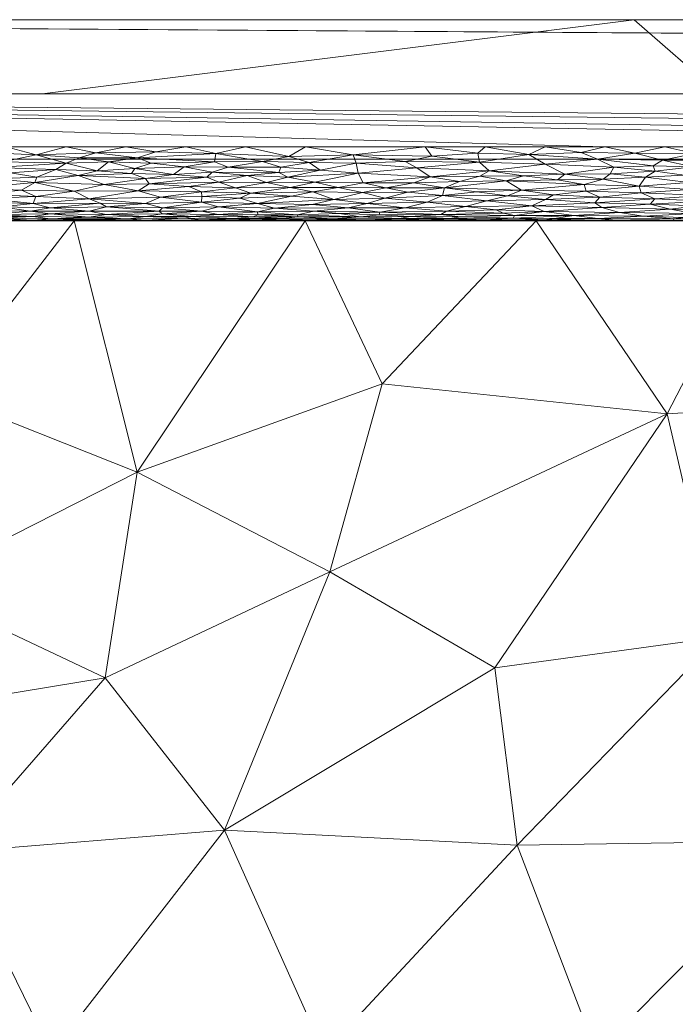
# Model space of a CAD drawing. Header units: millimetres. Extents: x -300 to 300, y 0 to 450.
# Tile 147 of 256: x 36 to 54, y 423 to 450. Entities that reach past the tile are written whole.
import ezdxf

# ---------------------------------------------------------------- set-up
doc = ezdxf.new("R2010")
doc.units = ezdxf.units.MM
doc.layers.add('A-GENM', color=13, linetype='Continuous')

# ---------------------------------------------------------------- blocks, each defined once
blk = doc.blocks.new('MODEL_CCAS0420-1080410R0 - MODEL_CCAS0420-1080410R0-453240-Preview')
at = {"layer": 'A-GENM', "lineweight": 9}
mesh = blk.add_polyface(dxfattribs=at)
corners = [(-296.159, -20, -110), (-295.657, -15.55, -110), (-294.177, -11.323, -110), (-291.793, -7.531, -110), (-288.625, -4.364, -110), (-284.831, -1.981, -110), (-280.602, -0.502, -110), (-276.147, 0, -110), (276.147, 0, -110), (280.596, -0.501, -110), (284.825, -1.978, -110), (288.619, -4.359, -110), (291.788, -7.525, -110), (294.174, -11.316, -110), (295.656, -15.545, -110), (296.159, -20, -110), (296.159, -426.171, -110), (295.658, -430.617, -110), (294.182, -434.842, -110), (291.802, -438.632, -110), (288.638, -441.797, -110), (284.848, -444.179, -110), (280.622, -445.657, -110), (276.171, -446.159, -110), (-276.171, -446.159, -110), (-280.617, -445.658, -110), (-284.842, -444.182, -110), (-288.632, -441.802, -110), (-291.797, -438.638, -110), (-294.179, -434.848, -110), (-295.657, -430.622, -110), (-296.159, -426.171, -110)]
mesh.append_faces([[corners[k] for k in face] for face in [(15, 12, 13, 14)]], dxfattribs={"vtx0": -1})
mesh.append_faces([[corners[k] for k in face] for face in [(16, 8, 15)]], dxfattribs={"vtx0": -1, "vtx1": -1})
mesh.append_faces([[corners[k] for k in face] for face in [(24, 31, 7, 8)]], dxfattribs={"vtx0": -1, "vtx1": -1, "vtx3": -1})
mesh.append_faces([[corners[k] for k in face] for face in [(31, 24, 25, 30), (18, 21, 22, 17), (17, 22, 23, 16)]], dxfattribs={"vtx0": -1, "vtx2": -1})
mesh.append_faces([[corners[k] for k in face] for face in [(0, 3, 4, 5), (0, 5, 6, 7)]], dxfattribs={"vtx0": -1, "vtx3": -1})
mesh.append_faces([[corners[k] for k in face] for face in [(28, 29, 27)]], dxfattribs={"vtx1": -1})
mesh.append_faces([[corners[k] for k in face] for face in [(25, 26, 30), (11, 12, 15, 10), (9, 10, 15, 8), (31, 0, 7)]], dxfattribs={"vtx1": -1, "vtx2": -1})
mesh.append_faces([[corners[k] for k in face] for face in [(23, 24, 8, 16)]], dxfattribs={"vtx1": -1, "vtx2": -1, "vtx3": -1})
mesh.append_faces([[corners[k] for k in face] for face in [(26, 27, 29, 30)]], dxfattribs={"vtx1": -1, "vtx3": -1})
mesh.append_faces([[corners[k] for k in face] for face in [(19, 20, 21, 18)]], dxfattribs={"vtx2": -1})
mesh.append_faces([[corners[k] for k in face] for face in [(0, 1, 2, 3)]], dxfattribs={"vtx3": -1})
mesh = blk.add_polyface(dxfattribs=at)
corners = [(-279.918, -2), (-292.651, -7.27), (-297.929, -20), (-297.929, -224.97), (-297.929, -429.94), (-292.661, -442.661), (-279.94, -447.929), (0, -447.929), (279.94, -447.929), (292.661, -442.661), (297.929, -429.94), (297.929, -224.97), (297.929, -20), (292.651, -7.27), (279.918, -2), (0, -2), (0, -3.5), (13.257, -3.5), (26.515, -3.5), (39.772, -3.5), (53.029, -3.5), (66.287, -3.5), (79.544, -3.5), (92.801, -3.5), (106.059, -3.5), (119.316, -3.5), (132.573, -3.5), (145.831, -3.5), (159.088, -3.5), (172.345, -3.5), (185.603, -3.5), (198.86, -3.5), (212.117, -3.5), (225.375, -3.5), (238.632, -3.5), (251.889, -3.5), (265.147, -3.5), (278.404, -3.5), (291.028, -7.487), (296.497, -19.511), (296.5, -32.769), (296.5, -46.026), (296.5, -59.283), (296.5, -72.541), (296.5, -85.798), (296.5, -99.055), (296.5, -112.313), (296.5, -125.57), (296.5, -138.827), (296.5, -152.085), (296.5, -165.342), (296.5, -178.599), (296.5, -191.857), (296.5, -205.114), (296.5, -218.371), (296.5, -231.629), (296.5, -244.886), (296.5, -258.143), (296.499, -271.401), (296.499, -284.658), (296.499, -297.915), (296.499, -311.173), (296.499, -324.43), (296.499, -337.687), (296.5, -350.945), (296.5, -364.202), (296.5, -377.459), (296.5, -390.717), (296.5, -403.974), (296.5, -417.231), (296.497, -430.489), (291.028, -442.513), (278.404, -446.5), (265.147, -446.5), (251.889, -446.5), (238.632, -446.5), (225.375, -446.5), (212.117, -446.5), (198.86, -446.5), (185.603, -446.5), (172.345, -446.5), (159.088, -446.5), (145.831, -446.5), (132.573, -446.5), (119.316, -446.5), (106.059, -446.5), (92.801, -446.5), (79.544, -446.5), (66.287, -446.5), (53.029, -446.5), (39.772, -446.5), (26.515, -446.5), (13.257, -446.5), (0, -446.5), (-12.926, -446.5), (-25.852, -446.5), (-38.777, -446.5), (-51.703, -446.5), (-64.629, -446.5), (-77.555, -446.5), (-90.48, -446.5), (-103.406, -446.5), (-116.332, -446.5), (-129.258, -446.5), (-142.183, -446.5), (-155.109, -446.5), (-168.035, -446.5), (-180.961, -446.5), (-193.887, -446.5), (-206.812, -446.5), (-219.738, -446.5), (-232.664, -446.5), (-245.59, -446.5), (-258.515, -446.5), (-271.441, -446.5), (-284.356, -445.968), (-294.544, -438.124), (-296.5, -425.35), (-296.5, -412.424), (-296.5, -399.498), (-296.5, -386.572), (-296.5, -373.646), (-296.5, -360.721), (-296.5, -347.795), (-296.499, -334.869), (-296.499, -321.943), (-296.499, -309.018), (-296.499, -296.092), (-296.499, -283.166), (-296.499, -270.24), (-296.5, -257.315), (-296.5, -244.389), (-296.5, -231.463), (-296.5, -218.537), (-296.5, -205.611), (-296.5, -192.686), (-296.5, -179.76), (-296.5, -166.834), (-296.5, -153.908), (-296.5, -140.983), (-296.5, -128.057), (-296.5, -115.131), (-296.5, -102.205), (-296.5, -89.28), (-296.5, -76.354), (-296.5, -63.428), (-296.5, -50.502), (-296.5, -37.576), (-296.5, -24.651), (-294.544, -11.876), (-284.356, -4.032), (-271.441, -3.5), (-258.515, -3.5), (-245.59, -3.5), (-232.664, -3.5), (-219.738, -3.5), (-206.812, -3.5), (-193.887, -3.5), (-180.961, -3.5), (-168.035, -3.5), (-155.109, -3.5), (-142.183, -3.5), (-129.258, -3.5), (-116.332, -3.5), (-103.406, -3.5), (-90.48, -3.5), (-77.555, -3.5), (-64.629, -3.5), (-51.703, -3.5), (-38.777, -3.5), (-25.852, -3.5), (-12.926, -3.5), (-294.538, -438.129), (-294.547, -438.108)]
mesh.append_faces([[corners[k] for k in face] for face in [(116, 172, 173)]])
mesh.append_faces([[corners[k] for k in face] for face in [(118, 4, 117), (6, 115, 5), (115, 6, 114), (7, 104, 6), (1, 150, 0), (151, 0, 150)]], dxfattribs={"vtx0": -1, "vtx1": -1})
mesh.append_faces([[corners[k] for k in face] for face in [(4, 124, 125), (7, 99, 100), (2, 148, 149), (149, 1, 2), (2, 141, 142), (0, 151, 152), (0, 160, 161, 15), (15, 165, 166), (15, 170, 171), (8, 81, 82, 7), (8, 72, 73), (11, 61, 62, 10), (12, 46, 47, 11), (38, 13, 14, 37), (13, 38, 39, 12)]], dxfattribs={"vtx0": -1, "vtx2": -1})
mesh.append_faces([[corners[k] for k in face] for face in [(4, 118, 119, 120), (4, 120, 121, 122), (3, 128, 129, 130), (3, 130, 131, 132), (3, 138, 139, 140), (0, 154, 155, 156), (0, 156, 157, 158), (15, 161, 162, 163), (15, 163, 164, 165), (8, 73, 74, 75), (7, 86, 87, 88), (7, 83, 84, 85), (10, 68, 69, 70), (11, 55, 56, 57), (14, 28, 29, 30), (14, 32, 33, 34), (15, 19, 20, 21), (12, 44, 45, 46), (11, 49, 50, 51), (11, 47, 48, 49), (12, 39, 40, 41)]], dxfattribs={"vtx0": -1, "vtx3": -1})
mesh.append_faces([[corners[k] for k in face] for face in [(123, 124, 4, 122), (127, 128, 3, 126), (113, 114, 6, 112), (111, 112, 6, 110), (109, 110, 6, 108), (107, 108, 6, 106), (96, 97, 7, 95), (105, 106, 6, 104), (103, 104, 7, 102), (101, 102, 7, 100), (98, 99, 7, 97), (94, 95, 7, 93), (135, 136, 3, 134), (137, 138, 3, 136), (133, 134, 3, 132), (145, 146, 2, 144), (147, 148, 2, 146), (143, 144, 2, 142), (149, 150, 1), (153, 154, 0, 152), (159, 160, 0, 158), (169, 170, 15, 168), (167, 168, 15, 166), (78, 79, 8, 77), (80, 81, 8, 79), (76, 77, 8, 75), (91, 92, 7, 90), (89, 90, 7, 88), (85, 86, 7), (82, 83, 7), (67, 68, 10, 66), (65, 66, 10, 64), (60, 61, 11, 59), (58, 59, 11, 57), (63, 64, 10, 62), (54, 55, 11, 53), (26, 27, 15, 25), (31, 32, 14, 30), (16, 17, 15, 171), (18, 19, 15, 17), (24, 25, 15, 23), (22, 23, 15, 21), (34, 35, 14), (52, 53, 11, 51), (36, 37, 14, 35), (42, 43, 12, 41), (43, 44, 12), (92, 93, 7)]], dxfattribs={"vtx1": -1, "vtx2": -1})
mesh.append_faces([[corners[k] for k in face] for face in [(3, 4, 125, 126), (2, 3, 140, 141), (71, 72, 8, 9), (70, 71, 9, 10), (27, 28, 14, 15)]], dxfattribs={"vtx1": -1, "vtx3": -1})
mesh.append_faces([[corners[k] for k in face] for face in [(4, 173, 117), (115, 172, 5)]], dxfattribs={"vtx2": -1})
mesh = blk.add_polyface(dxfattribs=at)
corners = [(-49.336, -427.647, -44.774), (-54.783, -433.256, -31.531), (-48.728, -432.433, -33.475), (-62.309, -444.5, -4.988), (-60.826, -439.751, -16.195), (-68.54, -444.5, -4.988), (-79.704, -427.665, -44.731), (-80.894, -422.037, -58.018), (-87.518, -427.739, -44.557), (-51.478, -422.037, -58.018), (-57.173, -427.758, -44.511), (-66.186, -422.036, -58.018), (-72.672, -427.511, -45.093), (-64.339, -427.153, -45.938), (-94.007, -433.442, -31.096), (-92.629, -438.996, -17.98), (-86.104, -433.293, -31.444), (-44.124, -422.037, -58.018), (-41.439, -428.049, -43.827), (-70.062, -432.269, -33.858), (-63.555, -432.279, -33.836), (-87.233, -444.5, -4.989), (-81.002, -444.5, -4.989), (-79.936, -437.749, -20.921), (-95.602, -422.04, -58.018), (-94.872, -427.642, -44.79), (-88.248, -422.038, -58.018), (-78.299, -433.497, -30.96), (-73.54, -422.036, -58.018), (-75.142, -438.372, -19.451), (-85.302, -438.583, -18.953), (-93.464, -444.5, -4.99), (-53.38, -439.287, -17.292), (-70.561, -440.709, -13.932), (-69.769, -436.339, -24.25), (-74.771, -444.5, -4.989), (-58.832, -422.036, -58.018), (-65.459, -437.877, -20.619), (-60.255, -435.067, -27.253), (-44.282, -435.027, -27.351), (-45.688, -440.095, -15.386), (-49.847, -444.5, -4.987), (-43.616, -444.5, -4.989), (-56.078, -444.5, -4.988), (-99.695, -444.5, -4.99)]
mesh.append_faces([[corners[k] for k in face] for face in [(3, 4, 5), (24, 25, 26), (7, 6, 28), (11, 13, 36), (21, 30, 31)]], dxfattribs={"vtx0": -1, "vtx1": -1})
mesh.append_faces([[corners[k] for k in face] for face in [(0, 1, 2), (6, 7, 8), (9, 10, 0), (11, 12, 13), (14, 15, 16), (16, 6, 8), (17, 0, 18), (13, 19, 20), (19, 13, 12), (8, 25, 14), (25, 8, 26), (6, 16, 27), (8, 14, 16), (6, 12, 28), (27, 12, 6), (19, 27, 29), (16, 15, 30), (15, 31, 30), (32, 2, 1), (23, 30, 21), (29, 33, 34), (19, 29, 34), (19, 12, 27), (13, 10, 36), (20, 34, 37), (37, 38, 20), (18, 2, 39), (1, 0, 10), (39, 32, 40), (20, 10, 13), (1, 10, 38), (30, 27, 16), (32, 41, 40), (38, 37, 4), (27, 30, 23), (20, 38, 10), (32, 1, 4), (38, 4, 1), (43, 32, 4), (37, 5, 4), (19, 34, 20), (37, 34, 33), (37, 33, 5), (35, 33, 29), (0, 2, 18), (39, 2, 32), (23, 29, 27), (29, 23, 22)]], dxfattribs={"vtx0": -1, "vtx1": -1, "vtx2": -1})
mesh.append_faces([[corners[k] for k in face] for face in [(33, 35, 5), (0, 17, 9), (15, 44, 31)]], dxfattribs={"vtx0": -1, "vtx2": -1})
mesh.append_faces([[corners[k] for k in face] for face in [(21, 22, 23), (7, 26, 8), (11, 28, 12), (9, 36, 10), (22, 35, 29), (41, 42, 40), (3, 43, 4), (43, 41, 32)]], dxfattribs={"vtx1": -1, "vtx2": -1})
mesh = blk.add_polyface(dxfattribs=at)
corners = [(-25.642, -437.08, -22.511), (-33.002, -434.631, -28.291), (-33.773, -439.822, -16.036), (-38.219, -432.158, -34.126), (-34.12, -427.459, -45.22), (-41.439, -428.049, -43.827), (-29.858, -430.788, -37.362), (-29.039, -426.392, -47.742), (-44.282, -435.027, -27.351), (-39.086, -437.717, -21.003), (-37.385, -444.5, -4.99), (-36.77, -422.038, -58.018), (-44.124, -422.037, -58.018), (-29.416, -422.039, -58.018), (-18.22, -427.451, -45.242), (-22.062, -422.039, -58.018), (-25.088, -428.737, -42.205), (-25.984, -432.94, -32.284), (-18.052, -433.671, -30.56), (-43.616, -444.5, -4.989), (-45.688, -440.095, -15.386), (-31.154, -444.5, -4.992), (-24.923, -444.5, -4.994), (-21.57, -440.227, -15.084), (-19.099, -444.5, -4.995)]
mesh.append_faces([[corners[k] for k in face] for face in [(22, 0, 21), (13, 7, 15)]], dxfattribs={"vtx0": -1, "vtx1": -1})
mesh.append_faces([[corners[k] for k in face] for face in [(0, 1, 2), (3, 4, 5), (4, 6, 7), (3, 8, 9), (9, 10, 2), (4, 11, 5), (13, 4, 7), (8, 3, 5), (14, 15, 16), (17, 0, 18), (4, 3, 6), (19, 9, 20), (1, 3, 9), (1, 9, 2), (6, 1, 17), (2, 21, 0), (8, 20, 9), (22, 23, 0), (15, 7, 16), (16, 7, 6), (16, 6, 17), (3, 1, 6), (16, 17, 18), (0, 17, 1), (0, 23, 18)]], dxfattribs={"vtx0": -1, "vtx1": -1, "vtx2": -1})
mesh.append_faces([[corners[k] for k in face] for face in [(2, 10, 21), (23, 22, 24)]], dxfattribs={"vtx0": -1, "vtx2": -1})
mesh.append_faces([[corners[k] for k in face] for face in [(11, 12, 5), (13, 11, 4), (19, 10, 9)]], dxfattribs={"vtx1": -1, "vtx2": -1})
mesh = blk.add_polyface(dxfattribs=at)
corners = [(-18.693, -444.5, -4.995), (-24.923, -444.5, -4.994), (-24.186, -444.5, -2), (-18.14, -444.5, -2), (-12.462, -444.5, -4.997), (-12.093, -444.5, -2), (-162.003, -444.5, -5.056), (-163.258, -444.5, -2), (-157.211, -444.5, -2), (-155.772, -444.5, -5.054), (-31.154, -444.5, -4.992), (-37.385, -444.5, -4.99), (-36.28, -444.5, -2), (-30.233, -444.5, -2), (-96.746, -444.5, -2), (-90.699, -444.5, -2), (-93.464, -444.5, -4.99), (-99.695, -444.5, -4.99), (-84.652, -444.5, -2), (-78.606, -444.5, -2), (-81.002, -444.5, -4.989), (-87.233, -444.5, -4.989), (-6.047, -444.5, -2), (-6, -444.5, -4.998), (-118.387, -444.5, -5.013), (-124.618, -444.5, -5.021), (-120.932, -444.5, -2), (-137.079, -444.5, -5.037), (-139.072, -444.5, -2), (-133.025, -444.5, -2), (-130.849, -444.5, -5.029), (-49.847, -444.5, -4.987), (-56.078, -444.5, -4.988), (-54.419, -444.5, -2), (-48.373, -444.5, -2), (0, -444.5, -2), (0, -444.5, -3.5), (-102.792, -444.5, -2), (-105.925, -444.5, -4.998), (-108.839, -444.5, -2), (-43.616, -444.5, -4.989), (-42.326, -444.5, -2), (-126.978, -444.5, -2), (-114.885, -444.5, -2), (-112.156, -444.5, -5.006), (-145.118, -444.5, -2), (-143.31, -444.5, -5.045), (-149.541, -444.5, -5.052), (0, -444.5, -5), (-74.771, -444.5, -4.989), (-72.559, -444.5, -2), (-68.54, -444.5, -4.988), (-62.309, -444.5, -4.988), (-66.513, -444.5, -2), (-168.234, -444.5, -5.058), (-169.305, -444.5, -2), (-151.165, -444.5, -2), (-60.466, -444.5, -2), (-174.465, -444.5, -5.059)]
mesh.append_faces([[corners[k] for k in face] for face in [(53, 51, 50), (20, 19, 49), (46, 28, 27), (56, 9, 8)]], dxfattribs={"vtx0": -1, "vtx1": -1})
mesh.append_faces([[corners[k] for k in face] for face in [(23, 22, 36)]], dxfattribs={"vtx0": -1, "vtx1": -1, "vtx2": -1})
mesh.append_faces([[corners[k] for k in face] for face in [(6, 7, 8, 9), (27, 28, 29, 30), (37, 17, 38, 39), (30, 29, 42, 25), (24, 26, 43, 44), (49, 19, 50, 51), (54, 55, 7, 6), (39, 38, 44, 43)]], dxfattribs={"vtx0": -1, "vtx2": -1})
mesh.append_faces([[corners[k] for k in face] for face in [(24, 25, 26), (52, 51, 53), (53, 57, 52), (37, 14, 17), (42, 26, 25), (54, 58, 55)]], dxfattribs={"vtx1": -1, "vtx2": -1})
mesh.append_faces([[corners[k] for k in face] for face in [(0, 1, 2, 3), (4, 0, 3, 5), (10, 11, 12, 13), (14, 15, 16, 17), (18, 19, 20, 21), (5, 22, 23, 4), (1, 10, 13, 2), (31, 32, 33, 34), (11, 40, 41, 12), (45, 28, 46, 47), (15, 18, 21, 16), (47, 9, 56, 45), (40, 31, 34, 41), (32, 52, 57, 33)]], dxfattribs={"vtx1": -1, "vtx3": -1})
mesh.append_faces([[corners[k] for k in face] for face in [(22, 35, 36), (36, 48, 23)]], dxfattribs={"vtx2": -1})
mesh = blk.add_polyface(dxfattribs=at)
corners = [(-52.097, -444.722, -1.083), (-54.106, -444.694, -1.141), (-53.464, -444.816, -0.921), (-52.74, -444.623, -1.309), (-54.419, -444.5, -2), (-55.175, -444.504, -1.864), (-53.55, -444.507, -1.827), (-53.559, -444.548, -1.566), (-54.56, -444.521, -1.71), (-55.357, -444.549, -1.56), (-55.294, -444.775, -0.988), (-51.62, -444.856, -0.861), (-52.921, -444.949, -0.737), (-53.967, -445.537, -0.253), (-52.798, -445.674, -0.186), (-52.622, -445.431, -0.315), (-54.127, -446.317, -0.01), (-52.511, -446.327, -0.009), (-53.254, -446.133, -0.038), (-54.935, -446.5), (-53.319, -446.5), (-53.838, -445.734, -0.16), (-54.073, -445.952, -0.083), (-53.061, -445.84, -0.119), (-51.703, -446.5), (-54.891, -446.133, -0.038), (-54.934, -445.774, -0.143), (-51.945, -445.945, -0.084), (-53.003, -445.979, -0.075), (-53.99, -445.347, -0.37), (-52.68, -445.254, -0.438), (-54.36, -445.181, -0.498), (-53.816, -444.591, -1.403), (-54.202, -444.906, -0.792), (-51.509, -444.564, -1.498), (-52.003, -444.515, -1.754), (-52.908, -444.5, -2), (-53.05, -445.095, -0.576), (-54.42, -445.025, -0.649), (-51.434, -444.988, -0.69), (-55.742, -445.514, -0.266), (-51.842, -445.77, -0.145), (-51.498, -446.165, -0.032), (-55.111, -444.598, -1.381)]
mesh.append_faces([[corners[k] for k in face] for face in [(0, 1, 2), (1, 0, 3), (4, 5, 6), (7, 8, 9), (10, 2, 1), (11, 2, 12), (13, 14, 15), (16, 17, 18), (21, 22, 23), (25, 16, 18), (16, 20, 17), (22, 25, 18), (13, 26, 21), (27, 23, 28), (29, 30, 31), (32, 1, 3), (2, 33, 12), (32, 7, 9), (7, 3, 34), (35, 36, 6), (37, 12, 38), (12, 37, 39), (31, 37, 38), (37, 31, 30), (15, 30, 29), (13, 15, 29), (29, 40, 13), (6, 5, 8), (6, 7, 35), (7, 6, 8), (23, 41, 14), (21, 23, 14), (23, 22, 28), (13, 21, 14), (22, 21, 26), (22, 18, 28), (42, 28, 18), (1, 32, 43), (3, 7, 32), (12, 33, 38), (10, 33, 2)]], dxfattribs={"vtx0": -1, "vtx1": -1, "vtx2": -1})
mesh.append_faces([[corners[k] for k in face] for face in [(16, 19, 20), (17, 20, 24)]], dxfattribs={"vtx0": -1, "vtx2": -1})
mesh.append_faces([[corners[k] for k in face] for face in [(36, 4, 6)]], dxfattribs={"vtx1": -1, "vtx2": -1})
mesh = blk.add_polyface(dxfattribs=at)
corners = [(-52.74, -444.623, -1.309), (-50.864, -444.639, -1.266), (-51.509, -444.564, -1.498), (-51.563, -445.139, -0.534), (-53.05, -445.095, -0.576), (-52.68, -445.254, -0.438), (-50.087, -446.028, -0.062), (-51.498, -446.165, -0.032), (-49.65, -446.287, -0.013), (-50.095, -445.073, -0.598), (-49.73, -444.901, -0.798), (-51.434, -444.988, -0.69), (-50.065, -444.753, -1.027), (-52.097, -444.722, -1.083), (-50.062, -444.529, -1.661), (-52.003, -444.515, -1.754), (-50.623, -445.76, -0.149), (-51.945, -445.945, -0.084), (-50.425, -445.607, -0.218), (-51.652, -445.619, -0.212), (-53.003, -445.979, -0.075), (-51.138, -445.482, -0.284), (-51.193, -445.302, -0.401), (-52.622, -445.431, -0.315), (-51.842, -445.77, -0.145), (-51.065, -446.34, -0.007), (-52.511, -446.327, -0.009), (-51.703, -446.5), (-53.254, -446.133, -0.038), (-53.061, -445.84, -0.119), (-50.087, -446.5), (-53.464, -444.816, -0.921), (-51.62, -444.856, -0.861), (-53.559, -444.548, -1.566), (-52.921, -444.949, -0.737), (-51.396, -444.5, -2), (-50.64, -444.506, -1.839), (-49.884, -444.5, -2), (-49.451, -445.325, -0.385), (-52.798, -445.674, -0.186), (-50.311, -445.202, -0.48), (-52.908, -444.5, -2), (-50.345, -444.559, -1.516)]
mesh.append_faces([[corners[k] for k in face] for face in [(35, 36, 37), (41, 15, 35)]], dxfattribs={"vtx0": -1, "vtx1": -1})
mesh.append_faces([[corners[k] for k in face] for face in [(0, 1, 2), (3, 4, 5), (6, 7, 8), (9, 10, 11), (12, 1, 13), (2, 14, 15), (11, 4, 3), (6, 16, 17), (6, 17, 7), (16, 18, 19), (7, 17, 20), (21, 22, 23), (5, 22, 3), (19, 24, 16), (25, 7, 26), (25, 26, 27), (28, 26, 7), (17, 24, 29), (8, 7, 25), (31, 32, 13), (12, 13, 32), (13, 1, 0), (10, 12, 32), (33, 2, 15), (11, 32, 34), (35, 15, 36), (14, 36, 15), (5, 23, 22), (21, 38, 22), (19, 23, 39), (9, 11, 3), (10, 32, 11), (3, 22, 40), (3, 40, 9), (38, 40, 22), (19, 18, 21), (23, 19, 21), (19, 39, 24), (17, 16, 24), (14, 2, 42), (1, 42, 2)]], dxfattribs={"vtx0": -1, "vtx1": -1, "vtx2": -1})
mesh.append_faces([[corners[k] for k in face] for face in [(25, 27, 30)]], dxfattribs={"vtx0": -1, "vtx2": -1})
mesh = blk.add_polyface(dxfattribs=at)
corners = [(-50.087, -446.028, -0.062), (-48.579, -445.851, -0.115), (-50.623, -445.76, -0.149), (-50.311, -445.202, -0.48), (-49.071, -445.175, -0.503), (-50.095, -445.073, -0.598), (-48.318, -446.081, -0.049), (-50.425, -445.607, -0.218), (-49.506, -445.711, -0.169), (-48.373, -444.5, -2), (-49.129, -444.506, -1.84), (-47.624, -444.506, -1.838), (-48.764, -444.796, -0.953), (-49.73, -444.901, -0.798), (-47.944, -444.889, -0.815), (-51.138, -445.482, -0.284), (-49.039, -445.576, -0.233), (-49.451, -445.325, -0.385), (-47.802, -444.608, -1.351), (-49.225, -444.571, -1.472), (-49.262, -444.639, -1.268), (-48.52, -445.042, -0.631), (-48.277, -446.328, -0.009), (-49.65, -446.287, -0.013), (-48.328, -445.7, -0.174), (-47.372, -445.392, -0.34), (-48.244, -445.28, -0.418), (-47.317, -445.185, -0.494), (-51.065, -446.34, -0.007), (-50.087, -446.5), (-48.472, -446.5), (-50.065, -444.753, -1.027), (-48.953, -444.709, -1.109), (-50.345, -444.559, -1.516), (-50.864, -444.639, -1.266), (-50.062, -444.529, -1.661), (-50.64, -444.506, -1.839), (-49.884, -444.5, -2), (-48.462, -444.528, -1.666), (-47.515, -444.558, -1.521), (-47.428, -444.758, -1.017), (-47.274, -444.672, -1.188), (-47.776, -445.564, -0.239)]
mesh.append_faces([[corners[k] for k in face] for face in [(0, 1, 2), (3, 4, 5), (6, 1, 0), (7, 2, 8), (9, 10, 11), (12, 13, 14), (15, 16, 17), (18, 19, 20), (5, 4, 21), (22, 6, 23), (8, 1, 24), (17, 16, 25), (26, 27, 4), (23, 28, 29), (22, 23, 30), (23, 6, 0), (20, 31, 32), (19, 33, 34), (35, 10, 36), (13, 21, 14), (27, 21, 4), (10, 37, 36), (35, 38, 10), (19, 38, 35), (33, 19, 35), (20, 19, 34), (38, 11, 10), (34, 31, 20), (31, 12, 32), (17, 4, 3), (13, 5, 21), (19, 39, 38), (4, 17, 26), (17, 25, 26), (13, 12, 31), (40, 32, 12), (41, 20, 32), (24, 42, 16), (8, 24, 16), (7, 16, 15), (1, 8, 2), (16, 7, 8)]], dxfattribs={"vtx0": -1, "vtx1": -1, "vtx2": -1})
mesh.append_faces([[corners[k] for k in face] for face in [(10, 9, 37)]], dxfattribs={"vtx0": -1, "vtx2": -1})
mesh.append_faces([[corners[k] for k in face] for face in [(29, 30, 23)]], dxfattribs={"vtx1": -1, "vtx2": -1})
mesh = blk.add_polyface(dxfattribs=at)
corners = [(-49.225, -444.571, -1.472), (-47.802, -444.608, -1.351), (-47.515, -444.558, -1.521), (-47.428, -444.758, -1.017), (-48.764, -444.796, -0.953), (-47.944, -444.889, -0.815), (-44.912, -446.284, -0.013), (-47.031, -446.244, -0.019), (-46.856, -446.5), (-46.314, -444.853, -0.866), (-45.633, -444.728, -1.072), (-45.286, -444.967, -0.715), (-46.902, -445.004, -0.672), (-46.861, -444.527, -1.673), (-46.109, -444.506, -1.839), (-47.624, -444.506, -1.838), (-45.615, -444.658, -1.222), (-47.274, -444.672, -1.188), (-48.462, -444.528, -1.666), (-45.768, -445.111, -0.561), (-47.317, -445.185, -0.494), (-46.385, -445.271, -0.425), (-46.624, -445.927, -0.09), (-45.045, -445.787, -0.139), (-46.991, -445.688, -0.18), (-48.579, -445.851, -0.115), (-48.318, -446.081, -0.049), (-47.776, -445.564, -0.239), (-48.328, -445.7, -0.174), (-46.544, -445.528, -0.258), (-46.313, -446.097, -0.045), (-48.52, -445.042, -0.631), (-47.372, -445.392, -0.34), (-45.787, -445.393, -0.339), (-46.861, -444.5, -2), (-48.373, -444.5, -2), (-46.449, -444.615, -1.33), (-45.349, -444.5, -2), (-46.162, -444.563, -1.5), (-49.262, -444.639, -1.268), (-48.244, -445.28, -0.418), (-48.953, -444.709, -1.109), (-45.176, -445.526, -0.259), (-49.039, -445.576, -0.233), (-48.277, -446.328, -0.009), (-48.472, -446.5)]
mesh.append_faces([[corners[k] for k in face] for face in [(8, 44, 45)]], dxfattribs={"vtx0": -1, "vtx1": -1})
mesh.append_faces([[corners[k] for k in face] for face in [(0, 1, 2), (3, 4, 5), (6, 7, 8), (9, 10, 3), (5, 9, 3), (11, 9, 12), (13, 14, 15), (16, 17, 10), (18, 13, 15), (19, 20, 21), (22, 23, 24), (25, 22, 24), (22, 25, 26), (24, 27, 28), (29, 27, 24), (26, 7, 30), (12, 5, 31), (5, 12, 9), (20, 12, 31), (32, 33, 21), (20, 19, 12), (34, 15, 14), (2, 1, 36), (2, 38, 13), (38, 2, 36), (13, 18, 2), (17, 36, 1), (39, 17, 1), (10, 17, 3), (32, 20, 40), (17, 16, 36), (3, 17, 41), (42, 29, 24), (33, 32, 29), (27, 32, 43), (32, 21, 20), (32, 27, 29), (24, 28, 25), (26, 30, 22), (44, 8, 7), (26, 44, 7)]], dxfattribs={"vtx0": -1, "vtx1": -1, "vtx2": -1})
mesh.append_faces([[corners[k] for k in face] for face in [(15, 34, 35), (14, 37, 34)]], dxfattribs={"vtx0": -1, "vtx2": -1})
mesh = blk.add_polyface(dxfattribs=at)
corners = [(-44.987, -446.058, -0.054), (-46.624, -445.927, -0.09), (-46.313, -446.097, -0.045), (-45.045, -445.787, -0.139), (-44.594, -444.506, -1.839), (-45.285, -444.529, -1.66), (-43.716, -444.525, -1.683), (-45.787, -445.393, -0.339), (-46.544, -445.528, -0.258), (-45.176, -445.526, -0.259), (-43.876, -445.541, -0.251), (-43.144, -445.675, -0.185), (-44.391, -445.072, -0.599), (-43.802, -444.942, -0.745), (-45.286, -444.967, -0.715), (-45.162, -445.266, -0.429), (-44.509, -445.394, -0.339), (-43.823, -445.278, -0.42), (-45.768, -445.111, -0.561), (-44.37, -444.555, -1.532), (-46.162, -444.563, -1.5), (-45.105, -444.605, -1.359), (-46.109, -444.506, -1.839), (-46.861, -444.527, -1.673), (-46.991, -445.688, -0.18), (-44.912, -446.284, -0.013), (-46.856, -446.5), (-45.24, -446.5), (-43.624, -446.5), (-44.779, -444.847, -0.874), (-46.314, -444.853, -0.866), (-45.633, -444.728, -1.072), (-46.449, -444.615, -1.33), (-46.902, -445.004, -0.672), (-45.615, -444.658, -1.222), (-44.538, -444.692, -1.144), (-43.845, -444.76, -1.014), (-43.838, -444.5, -2), (-45.349, -444.5, -2), (-43.421, -444.603, -1.365), (-43.411, -444.663, -1.21), (-44.02, -445.869, -0.109), (-43.724, -446.075, -0.05), (-46.385, -445.271, -0.425), (-47.031, -446.244, -0.019)]
mesh.append_faces([[corners[k] for k in face] for face in [(0, 1, 2), (0, 3, 1), (4, 5, 6), (7, 8, 9), (10, 3, 11), (12, 13, 14), (15, 16, 17), (18, 12, 14), (19, 20, 21), (5, 22, 23), (16, 9, 10), (9, 16, 7), (9, 24, 3), (13, 29, 14), (30, 29, 31), (32, 21, 20), (18, 14, 33), (15, 17, 12), (15, 12, 18), (21, 34, 35), (31, 29, 36), (30, 14, 29), (22, 4, 38), (4, 22, 5), (20, 5, 23), (19, 6, 5), (20, 19, 5), (39, 19, 21), (34, 21, 32), (35, 34, 31), (36, 35, 31), (21, 35, 40), (41, 11, 3), (3, 0, 41), (42, 41, 0), (3, 10, 9), (7, 16, 15), (43, 7, 15), (18, 43, 15), (42, 0, 25), (25, 0, 2), (25, 2, 44)]], dxfattribs={"vtx0": -1, "vtx1": -1, "vtx2": -1})
mesh.append_faces([[corners[k] for k in face] for face in [(25, 26, 27, 28)]], dxfattribs={"vtx0": -1, "vtx3": -1})
mesh.append_faces([[corners[k] for k in face] for face in [(37, 38, 4)]], dxfattribs={"vtx1": -1, "vtx2": -1})
mesh = blk.add_polyface(dxfattribs=at)
corners = [(-42.785, -444.844, -0.878), (-42.329, -444.737, -1.057), (-43.845, -444.76, -1.014), (-43.021, -444.506, -1.843), (-44.594, -444.506, -1.839), (-43.716, -444.525, -1.683), (-42.571, -445.532, -0.256), (-43.876, -445.541, -0.251), (-43.144, -445.675, -0.185), (-44.779, -444.847, -0.874), (-42.051, -445.724, -0.164), (-42.265, -444.526, -1.679), (-43.023, -444.56, -1.512), (-41.677, -444.557, -1.524), (-43.411, -444.663, -1.21), (-44.912, -446.284, -0.013), (-43.624, -446.5), (-43.175, -446.236, -0.02), (-44.02, -445.869, -0.109), (-42.908, -445.807, -0.131), (-43.724, -446.075, -0.05), (-42.465, -446.098, -0.045), (-42.326, -444.97, -0.711), (-43.802, -444.942, -0.745), (-44.391, -445.072, -0.599), (-42.961, -445.945, -0.085), (-44.538, -444.692, -1.144), (-43.25, -445.16, -0.516), (-43.421, -444.603, -1.365), (-42.204, -444.608, -1.35), (-41.852, -445.106, -0.566), (-42.148, -445.247, -0.443), (-43.838, -444.5, -2), (-42.326, -444.5, -2), (-44.37, -444.555, -1.532), (-42.336, -444.661, -1.214), (-43.823, -445.278, -0.42), (-43.211, -445.399, -0.335), (-41.738, -445.392, -0.339), (-45.105, -444.605, -1.359), (-41.539, -445.95, -0.083), (-44.509, -445.394, -0.339), (-42.009, -446.5)]
mesh.append_faces([[corners[k] for k in face] for face in [(0, 1, 2), (3, 4, 5), (6, 7, 8), (0, 2, 9), (10, 6, 8), (3, 5, 11), (11, 12, 13), (14, 2, 1), (15, 16, 17), (8, 18, 19), (20, 17, 21), (17, 20, 15), (22, 23, 24), (19, 18, 25), (26, 2, 14), (22, 24, 27), (0, 23, 22), (23, 0, 9), (28, 29, 12), (30, 22, 27), (31, 30, 27), (32, 4, 3), (5, 34, 12), (11, 5, 12), (28, 14, 35), (36, 31, 27), (31, 37, 38), (6, 38, 37), (34, 28, 12), (39, 14, 28), (19, 10, 8), (19, 25, 40), (21, 40, 25), (37, 41, 7), (37, 7, 6), (36, 41, 37), (31, 36, 37), (36, 27, 24), (20, 21, 25), (18, 20, 25), (28, 35, 29), (1, 35, 14)]], dxfattribs={"vtx0": -1, "vtx1": -1, "vtx2": -1})
mesh.append_faces([[corners[k] for k in face] for face in [(3, 33, 32)]], dxfattribs={"vtx0": -1, "vtx2": -1})
mesh.append_faces([[corners[k] for k in face] for face in [(16, 42, 17)]], dxfattribs={"vtx1": -1, "vtx2": -1})
mesh = blk.add_polyface(dxfattribs=at)
corners = [(-39.762, -444.845, -0.878), (-40.815, -444.76, -1.013), (-41.274, -444.872, -0.838), (-40.351, -445.955, -0.082), (-41.539, -445.95, -0.083), (-41.171, -446.095, -0.046), (-40.393, -446.5), (-41.201, -446.313, -0.01), (-42.009, -446.5), (-40.815, -444.527, -1.674), (-41.57, -444.506, -1.839), (-42.265, -444.526, -1.679), (-40.964, -445.673, -0.186), (-42.051, -445.724, -0.164), (-41.103, -445.809, -0.13), (-42.204, -444.608, -1.35), (-42.336, -444.661, -1.214), (-41.27, -444.669, -1.195), (-42.329, -444.737, -1.057), (-40.558, -444.617, -1.327), (-41.677, -444.557, -1.524), (-43.175, -446.236, -0.02), (-40.06, -445.75, -0.153), (-42.908, -445.807, -0.131), (-42.465, -446.098, -0.045), (-42.148, -445.247, -0.443), (-41.738, -445.392, -0.339), (-40.815, -445.281, -0.418), (-40.815, -445.002, -0.675), (-42.326, -444.97, -0.711), (-41.852, -445.106, -0.566), (-40.83, -445.157, -0.518), (-42.785, -444.844, -0.878), (-39.754, -444.688, -1.153), (-40.476, -445.423, -0.32), (-40.815, -444.5, -2), (-40.2, -444.506, -1.849), (-42.326, -444.5, -2), (-43.021, -444.506, -1.843), (-41.286, -445.544, -0.25), (-39.41, -445.494, -0.277), (-43.023, -444.56, -1.512), (-40.363, -444.567, -1.485), (-42.571, -445.532, -0.256)]
mesh.append_faces([[corners[k] for k in face] for face in [(6, 7, 8), (37, 10, 35)]], dxfattribs={"vtx0": -1, "vtx1": -1})
mesh.append_faces([[corners[k] for k in face] for face in [(0, 1, 2), (3, 4, 5), (9, 10, 11), (12, 13, 14), (15, 16, 17), (18, 2, 1), (19, 20, 15), (7, 21, 8), (14, 22, 12), (13, 23, 14), (5, 4, 24), (25, 26, 27), (28, 29, 30), (25, 27, 31), (2, 32, 29), (32, 2, 18), (17, 18, 1), (17, 16, 18), (28, 2, 29), (2, 28, 0), (30, 31, 28), (33, 17, 1), (34, 27, 26), (35, 10, 36), (10, 37, 38), (20, 9, 11), (19, 15, 17), (38, 11, 10), (26, 39, 34), (39, 12, 40), (9, 36, 10), (15, 20, 41), (9, 20, 42), (7, 5, 24), (19, 42, 20), (39, 43, 13), (39, 13, 12), (4, 3, 14), (23, 4, 14), (26, 43, 39), (7, 24, 21), (25, 31, 30)]], dxfattribs={"vtx0": -1, "vtx1": -1, "vtx2": -1})
mesh = blk.add_polyface(dxfattribs=at)
corners = [(-38.851, -444.556, -1.53), (-40.363, -444.567, -1.485), (-39.303, -444.612, -1.341), (-39.023, -445.914, -0.094), (-39.459, -446.055, -0.055), (-38.31, -446.087, -0.047), (-39.303, -444.97, -0.711), (-39.713, -445.135, -0.539), (-37.791, -445.091, -0.581), (-40.06, -445.75, -0.153), (-40.351, -445.955, -0.082), (-39.303, -445.643, -0.2), (-38.195, -445.481, -0.285), (-39.41, -445.494, -0.277), (-39.303, -444.52, -1.719), (-40.815, -444.527, -1.674), (-40.815, -444.5, -2), (-40.2, -444.506, -1.849), (-39.303, -444.5, -2), (-38.243, -444.668, -1.197), (-39.754, -444.688, -1.153), (-40.558, -444.617, -1.327), (-39.762, -444.845, -0.878), (-40.815, -445.002, -0.675), (-38.932, -445.773, -0.144), (-39.585, -446.362, -0.006), (-40.393, -446.5), (-38.777, -446.5), (-41.201, -446.313, -0.01), (-39.091, -446.2, -0.025), (-41.171, -446.095, -0.046), (-37.969, -446.336, -0.008), (-39.109, -445.31, -0.396), (-40.815, -445.281, -0.418), (-38.251, -444.872, -0.838), (-40.815, -444.76, -1.013), (-39.676, -444.761, -1.013), (-40.476, -445.423, -0.32), (-38.547, -444.505, -1.861), (-40.83, -445.157, -0.518), (-41.27, -444.669, -1.195), (-40.964, -445.673, -0.186), (-41.103, -445.809, -0.13), (-41.286, -445.544, -0.25)]
mesh.append_faces([[corners[k] for k in face] for face in [(16, 17, 18)]], dxfattribs={"vtx0": -1, "vtx1": -1})
mesh.append_faces([[corners[k] for k in face] for face in [(0, 1, 2), (3, 4, 5), (6, 7, 8), (3, 9, 10), (11, 12, 13), (14, 15, 1), (19, 2, 20), (2, 21, 20), (22, 23, 6), (23, 7, 6), (24, 9, 3), (3, 10, 4), (28, 29, 30), (29, 25, 31), (32, 7, 33), (32, 8, 7), (34, 22, 6), (35, 36, 20), (1, 21, 2), (36, 35, 22), (20, 36, 19), (37, 13, 32), (0, 14, 1), (17, 15, 14), (38, 18, 17), (7, 39, 33), (32, 33, 37), (17, 14, 38), (28, 26, 25), (28, 25, 29), (20, 21, 40), (9, 24, 11), (11, 13, 41), (9, 42, 10), (11, 41, 9), (4, 30, 29), (30, 4, 10), (5, 4, 29), (34, 36, 22), (23, 39, 7), (32, 13, 12), (43, 13, 37)]], dxfattribs={"vtx0": -1, "vtx1": -1, "vtx2": -1})
mesh.append_faces([[corners[k] for k in face] for face in [(25, 26, 27)]], dxfattribs={"vtx0": -1, "vtx2": -1})
mesh = blk.add_polyface(dxfattribs=at)
corners = [(-38.251, -444.872, -0.838), (-37.791, -444.76, -1.013), (-39.676, -444.761, -1.013), (-37.162, -446.055, -0.055), (-36.884, -445.88, -0.105), (-38, -445.849, -0.116), (-37.969, -446.336, -0.008), (-38.777, -446.5), (-37.162, -446.5), (-36.739, -444.845, -0.878), (-39.303, -444.5, -2), (-38.547, -444.505, -1.861), (-37.791, -444.5, -2), (-39.109, -445.31, -0.396), (-37.384, -445.303, -0.401), (-37.791, -445.091, -0.581), (-38.851, -444.556, -1.53), (-39.303, -444.612, -1.341), (-37.791, -444.596, -1.385), (-38.243, -444.668, -1.197), (-36.28, -444.52, -1.719), (-37.791, -444.527, -1.674), (-36.731, -444.556, -1.53), (-37.487, -445.72, -0.165), (-36.324, -445.531, -0.257), (-38.195, -445.481, -0.285), (-38.932, -445.773, -0.144), (-39.023, -445.914, -0.094), (-39.091, -446.2, -0.025), (-37.518, -446.199, -0.026), (-38.31, -446.087, -0.047), (-36.354, -446.281, -0.014), (-38.081, -444.977, -0.703), (-36.28, -444.97, -0.711), (-39.303, -444.97, -0.711), (-36.731, -444.688, -1.153), (-39.303, -445.643, -0.2), (-36.28, -444.612, -1.341), (-39.303, -444.52, -1.719), (-37.177, -444.506, -1.849), (-36.28, -444.5, -2), (-36.344, -445.155, -0.52), (-39.585, -446.362, -0.006)]
mesh.append_faces([[corners[k] for k in face] for face in [(10, 11, 12)]], dxfattribs={"vtx0": -1, "vtx1": -1})
mesh.append_faces([[corners[k] for k in face] for face in [(0, 1, 2), (3, 4, 5), (0, 9, 1), (13, 14, 15), (16, 17, 18), (19, 18, 17), (20, 21, 22), (23, 24, 25), (21, 16, 22), (25, 14, 13), (5, 26, 27), (28, 29, 30), (8, 31, 6), (30, 29, 3), (9, 32, 33), (32, 0, 34), (0, 32, 9), (35, 19, 1), (19, 35, 18), (23, 25, 36), (24, 14, 25), (22, 18, 37), (18, 22, 16), (38, 16, 21), (12, 11, 39), (14, 41, 15), (38, 21, 11), (39, 21, 20), (21, 39, 11), (6, 42, 7), (5, 4, 23), (26, 23, 36), (5, 27, 30), (23, 26, 5), (29, 28, 6), (30, 3, 5), (6, 31, 29), (31, 3, 29), (34, 15, 32), (33, 32, 15), (19, 2, 1)]], dxfattribs={"vtx0": -1, "vtx1": -1, "vtx2": -1})
mesh.append_faces([[corners[k] for k in face] for face in [(6, 7, 8), (39, 40, 12)]], dxfattribs={"vtx0": -1, "vtx2": -1})
mesh = blk.add_polyface(dxfattribs=at)
corners = [(-34.768, -444.527, -1.674), (-36.28, -444.52, -1.719), (-35.219, -444.567, -1.485), (-36.354, -446.281, -0.014), (-35.456, -446.093, -0.046), (-37.162, -446.055, -0.055), (-35.174, -444.669, -1.196), (-36.28, -444.612, -1.341), (-36.731, -444.688, -1.153), (-37.791, -445.091, -0.581), (-36.344, -445.155, -0.52), (-36.28, -444.97, -0.711), (-37.791, -444.596, -1.385), (-34.738, -446.35, -0.006), (-35.255, -445.633, -0.205), (-36.373, -445.675, -0.185), (-35.66, -445.794, -0.136), (-36.324, -445.531, -0.257), (-34.629, -445.381, -0.347), (-35.965, -445.323, -0.387), (-36.884, -445.88, -0.105), (-37.162, -446.5), (-35.546, -446.5), (-35.223, -445.939, -0.086), (-37.384, -445.303, -0.401), (-36.203, -444.761, -1.013), (-37.791, -444.76, -1.013), (-36.739, -444.845, -0.878), (-35.138, -444.612, -1.34), (-35.409, -444.877, -0.832), (-36.731, -444.556, -1.53), (-35.383, -444.506, -1.849), (-36.28, -444.5, -2), (-37.177, -444.506, -1.849), (-34.953, -444.768, -1), (-34.768, -444.5, -2), (-34.998, -445.105, -0.567), (-34.883, -445.219, -0.466), (-34.412, -445.823, -0.125), (-34.129, -446.009, -0.067), (-34.785, -445, -0.676), (-37.487, -445.72, -0.165)]
mesh.append_faces([[corners[k] for k in face] for face in [(32, 31, 35)]], dxfattribs={"vtx0": -1, "vtx1": -1})
mesh.append_faces([[corners[k] for k in face] for face in [(0, 1, 2), (3, 4, 5), (6, 7, 8), (9, 10, 11), (8, 7, 12), (3, 13, 4), (14, 15, 16), (17, 18, 19), (16, 15, 20), (3, 22, 13), (5, 4, 23), (24, 19, 10), (25, 26, 27), (8, 25, 6), (7, 28, 2), (29, 27, 11), (27, 29, 25), (2, 30, 7), (30, 2, 1), (28, 7, 6), (31, 32, 33), (25, 29, 34), (0, 31, 1), (11, 10, 36), (19, 18, 37), (14, 18, 17), (10, 19, 37), (17, 19, 24), (23, 38, 16), (23, 16, 20), (39, 23, 4), (33, 1, 31), (40, 29, 11), (11, 36, 40), (10, 37, 36), (15, 14, 17), (14, 16, 38), (17, 41, 15), (15, 41, 20), (23, 20, 5), (6, 25, 34), (26, 25, 8)]], dxfattribs={"vtx0": -1, "vtx1": -1, "vtx2": -1})
mesh.append_faces([[corners[k] for k in face] for face in [(21, 22, 3)]], dxfattribs={"vtx1": -1, "vtx2": -1})
mesh = blk.add_polyface(dxfattribs=at)
corners = [(-279.94, -449.928, -2.07), (-278.055, -448.043, -56.035), (-276.171, -446.159, -110), (276.171, -446.159, -110), (278.055, -448.043, -56.035), (279.94, -449.928, -2.07), (0, -449.928, -2.07)]
mesh.append_faces([[corners[k] for k in face] for face in [(6, 1, 2, 3)]], dxfattribs={"vtx0": -1, "vtx3": -1})
mesh.append_faces([[corners[k] for k in face] for face in [(3, 4, 6)]], dxfattribs={"vtx1": -1, "vtx2": -1})
mesh.append_faces([[corners[k] for k in face] for face in [(4, 5, 6), (6, 0, 1)]], dxfattribs={"vtx2": -1})
mesh = blk.add_polyface(dxfattribs=at)
corners = [(-279.94, -449.928, -2.07), (0, -449.928, -2.07), (279.94, -449.928, -2.07), (279.94, -449.368, -0.611), (279.94, -447.929), (0, -447.929), (-279.94, -447.929), (-279.94, -449.368, -0.611), (146.089, -449.928, -2.07), (139.97, -447.929), (209.955, -447.929), (246.477, -447.929), (73.044, -449.928, -2.07), (213.014, -449.928, -2.07), (69.985, -447.929), (246.477, -449.928, -2.07), (-146.089, -447.929), (-139.97, -449.928, -2.07), (-209.955, -449.928, -2.07), (-246.477, -449.928, -2.07), (-73.044, -447.929), (-213.014, -447.929), (-69.985, -449.928, -2.07), (-246.477, -447.929), (36.522, -449.928, -2.07), (34.992, -447.929), (52.489, -447.929), (-34.992, -449.928, -2.07), (-36.522, -447.929), (-18.261, -447.929), (263.208, -447.929), (109.567, -449.928, -2.07), (104.977, -447.929), (122.474, -447.929), (-263.208, -449.928, -2.07), (-104.977, -449.928, -2.07), (-109.566, -447.929), (-91.305, -447.929), (174.962, -447.929), (179.551, -449.928, -2.07), (162.82, -449.928, -2.07), (-179.551, -447.929), (-174.962, -449.928, -2.07), (-192.459, -449.928, -2.07), (127.828, -449.928, -2.07), (18.261, -449.928, -2.07), (17.496, -447.929), (229.746, -449.928, -2.07), (228.216, -447.929), (-229.746, -447.929), (-228.216, -449.928, -2.07), (-54.783, -447.929), (-52.489, -449.928, -2.07), (87.481, -447.929), (91.305, -449.928, -2.07), (-127.828, -447.929), (-122.474, -449.928, -2.07), (196.283, -449.928, -2.07), (192.459, -447.929), (-157.466, -449.928, -2.07), (-162.82, -447.929), (54.783, -449.928, -2.07), (-17.496, -449.928, -2.07), (263.208, -449.928, -2.07), (-263.208, -447.929), (-87.481, -449.928, -2.07), (157.466, -447.929), (-196.283, -447.929)]
mesh.append_faces([[corners[k] for k in face] for face in [(44, 33, 31), (45, 46, 1), (49, 50, 21), (51, 52, 28), (53, 54, 32), (55, 56, 36), (57, 58, 39), (59, 60, 42)]], dxfattribs={"vtx0": -1, "vtx1": -1})
mesh.append_faces([[corners[k] for k in face] for face in [(34, 64, 7), (30, 63, 3)]], dxfattribs={"vtx0": -1, "vtx1": -1, "vtx2": -1})
mesh.append_faces([[corners[k] for k in face] for face in [(5, 62, 1, 46), (42, 60, 41, 43), (19, 23, 64, 34), (32, 54, 31, 33), (18, 67, 21, 50), (28, 52, 27, 29), (39, 58, 38, 40), (36, 56, 35, 37), (62, 5, 29, 27), (67, 18, 43, 41), (37, 35, 65), (40, 38, 66)]], dxfattribs={"vtx0": -1, "vtx2": -1})
mesh.append_faces([[corners[k] for k in face] for face in [(2, 3, 63)]], dxfattribs={"vtx1": -1})
mesh.append_faces([[corners[k] for k in face] for face in [(25, 46, 45, 24), (9, 33, 44, 8), (48, 10, 13, 47), (11, 48, 47, 15), (66, 9, 8, 40), (19, 50, 49, 23), (20, 37, 65, 22), (26, 25, 24, 61), (14, 26, 61, 12), (22, 52, 51, 20), (30, 11, 15, 63), (12, 54, 53, 14), (17, 56, 55, 16), (10, 58, 57, 13), (16, 60, 59, 17)]], dxfattribs={"vtx1": -1, "vtx3": -1})
mesh.append_faces([[corners[k] for k in face] for face in [(3, 4, 30), (64, 6, 7), (7, 0, 34)]], dxfattribs={"vtx2": -1})

msp = doc.modelspace()

# ---------------------------------------------------------------- block references
at = {"layer": 'A-GENM', "lineweight": 9, "rotation": 180}
msp.add_blockref('MODEL_CCAS0420-1080410R0 - MODEL_CCAS0420-1080410R0-453240-Preview', (0, 0, 850), dxfattribs=at)

doc.saveas('drawing.dxf')
